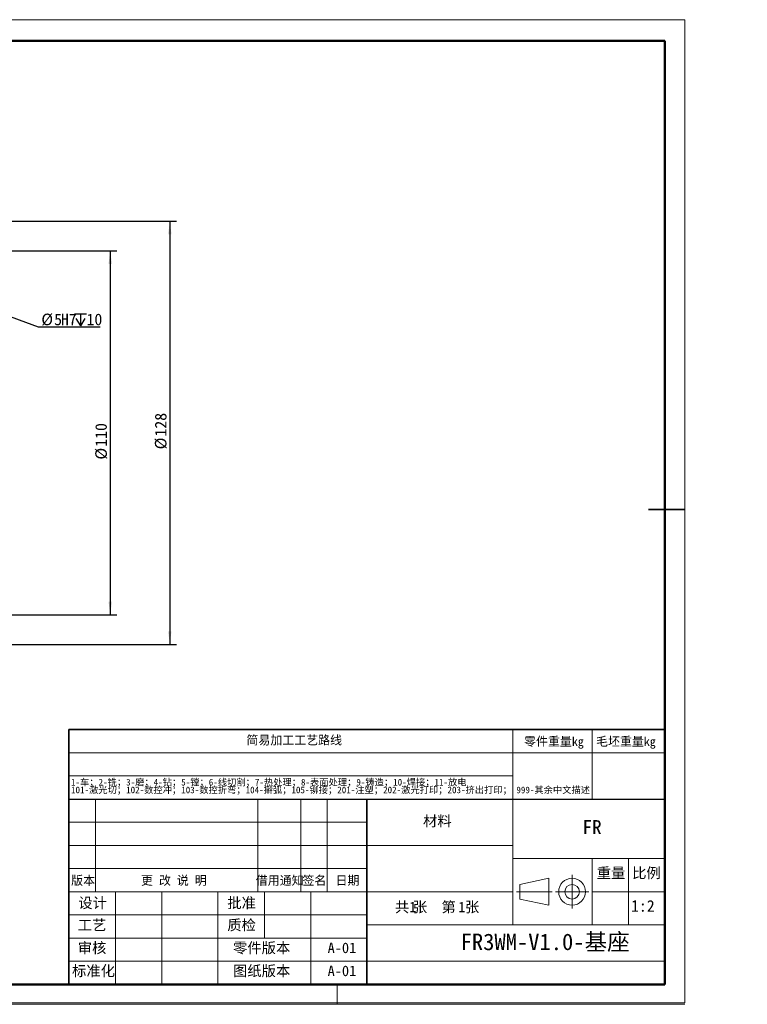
# Model space of a CAD drawing. Header units: millimetres. Extents: x -55 to 731, y 0 to 297.
# Tile 4 of 5: x 219 to 439, y 0 to 297. Entities that reach past the tile are written whole.
import ezdxf

# ---------------------------------------------------------------- set-up
doc = ezdxf.new("R2010")
doc.units = ezdxf.units.MM
doc.linetypes.add('CENTERX2', pattern=[20.32, 12.7, -2.54, 2.54, -2.54])
doc.layers.add('标注层', color=150, linetype='Continuous')
doc.layers.add('细线层', color=7, linetype='Continuous', lineweight=25)
doc.styles.add('SLDTEXTSTYLE0', font='仿宋_GB2312', dxfattribs={"bigfont": 'bigfont'})
doc.styles.add('SLDTEXTSTYLE1', font='仿宋_GB2312')
doc.styles.add('SLDTEXTSTYLE2', font='SIMSUN.TTC', dxfattribs={"bigfont": 'bigfont'})
doc.styles.add('SLDTEXTSTYLE3', font='HYSWLONGFANGSONG.TTF', dxfattribs={"bigfont": 'bigfont'})
doc.dimstyles.new('SLDDIMSTYLE1', dxfattribs={"dimtxt": 3.5, "dimasz": 4, "dimexe": 0, "dimexo": 0.0625, "dimgap": 0.875, "dimtad": 2, "dimrnd": 1e-09, "dimzin": 12, "dimdsep": 46, "dimtxsty": 'SLDTEXTSTYLE1', "dimsah": 1, "dimcen": 0.09, "dimadec": 0, "dimazin": 3, "dimtfac": 1, "dimtdec": 3, "dimtofl": 0, "dimtmove": 0, "dimatfit": 3, "dimfxl": 0, "dimfrac": 2, "dimtolj": 1, "dimtzin": 12, "dimarcsym": 0})
doc.dimstyles.new('SLDDIMSTYLE2', dxfattribs={"dimtxt": 3.5, "dimasz": 4, "dimexe": 0, "dimexo": 0.0625, "dimgap": 0.875, "dimtad": 2, "dimdec": 0, "dimrnd": 1e-09, "dimzin": 12, "dimdsep": 46, "dimtxsty": 'SLDTEXTSTYLE1', "dimsah": 1, "dimcen": 0.09, "dimadec": 0, "dimazin": 3, "dimtfac": 1, "dimtdec": 3, "dimtofl": 0, "dimtmove": 0, "dimatfit": 3, "dimfxl": 0, "dimfrac": 2, "dimtolj": 1, "dimtzin": 12, "dimarcsym": 0})
doc.dimstyles.new('SLDDIMSTYLE3', dxfattribs={"dimtxt": 3.5, "dimasz": 4, "dimexe": 0, "dimexo": 0.0625, "dimgap": 0.875, "dimtad": 0, "dimtih": 1, "dimtoh": 1, "dimrnd": 1e-09, "dimzin": 12, "dimdsep": 46, "dimtxsty": 'SLDTEXTSTYLE1', "dimsah": 1, "dimcen": 0, "dimadec": 0, "dimazin": 3, "dimtfac": 1, "dimtdec": 3, "dimtmove": 0, "dimatfit": 3, "dimfxl": 0, "dimfrac": 2, "dimtolj": 1, "dimtzin": 12, "dimarcsym": 0})

# ---------------------------------------------------------------- blocks, each defined once
blk = doc.blocks.new('SW_NOTE_0')
at = {"color": 0, "linetype": 'Continuous', "lineweight": 0, "attachment_point": 2}
for s, insert, char_height, style in [('\\M+18BA4', (2.18, 4.09), 3.175, 'SLDTEXTSTYLE0'), ('张  \\M+191E6', (11.91, 4.09), 3.175, 'SLDTEXTSTYLE0'), ('1', (5.42, 4.09), 3.17, 'SLDTEXTSTYLE1'), ('1', (20.24, 4.09), 3.17, 'SLDTEXTSTYLE1'), ('张', (23.35, 4.09), 3.17, 'SLDTEXTSTYLE0')]:
    blk.add_mtext(s, dxfattribs=dict(at, insert=insert, char_height=char_height, style=style))
blk = doc.blocks.new('SW_NOTE_1')
at = {"color": 0, "linetype": 'Continuous', "lineweight": 0, "char_height": 2, "attachment_point": 1, "style": 'SLDTEXTSTYLE2'}
for s, insert in [('1-车\\M+181472-铣\\M+181473-\\M+19681\\M+181474-钻\\M+181475-镗\\M+181476-线\\M+190D8\\M+18A84\\M+181477-热处\\M+1979D\\M+181478-\\M+1955C\\M+196CA处\\M+1979D\\M+181479-铸\\M+191A2\\M+1814710-焊\\M+190DA\\M+1814711-\\M+195FA电', (0, 2.33)), ('101-\\M+18C83\\M+18CF5\\M+190D8\\M+18147102-\\M+19094\\M+18D54\\M+19974\\M+18147103-\\M+19094\\M+18D54\\M+190DC\\M+19C5E\\M+18147104-擀\\M+18CCA\\M+18147105-铆\\M+190DA\\M+18147201-\\M+1928D\\M+19159\\M+18147202-\\M+18C83\\M+18CF5\\M+191C5\\M+188F3\\M+18147203-挤\\M+18F6F\\M+191C5\\M+188F3\\M+18147 999-\\M+191B4\\M+1975D\\M+19286\\M+195B6\\M+19560\\M+18F71', (0, 0))]:
    blk.add_mtext(s, dxfattribs=dict(at, insert=insert))
blk = doc.blocks.new('_D_3')
at = {"layer": '标注层'}
for p, q in [((154.47, 236.59), (266.45, 236.59)), ((264.45, 236.59), (264.45, 108.64)), ((154.47, 108.64), (266.45, 108.64))]:
    blk.add_line(p, q, dxfattribs=at)
for points in [[(264.45, 236.59), (263.95, 232.59), (264.95, 232.59)], [(264.45, 108.64), (264.95, 112.64), (263.95, 112.64)]]:
    blk.add_solid(points, dxfattribs=at)
at = {"layer": '标注层', "char_height": 3.5, "attachment_point": 1, "rotation": 90, "style": 'SLDTEXTSTYLE1'}
for s, insert in [('128', (259.94, 171.49)), ('%%c', (259.94, 167.62))]:
    blk.add_mtext(s, dxfattribs=dict(at, insert=insert))
blk = doc.blocks.new('_D_4')
at = {"layer": '标注层'}
for p, q in [((154.57, 227.61), (248.45, 227.61)), ((246.45, 227.61), (246.45, 117.61)), ((154.57, 117.61), (248.45, 117.61))]:
    blk.add_line(p, q, dxfattribs=at)
for points in [[(246.45, 227.61), (245.95, 223.61), (246.95, 223.61)], [(246.45, 117.61), (246.95, 121.61), (245.95, 121.61)]]:
    blk.add_solid(points, dxfattribs=at)
at = {"layer": '标注层', "char_height": 3.5, "attachment_point": 1, "rotation": 90, "style": 'SLDTEXTSTYLE1'}
for s, insert in [('110', (241.94, 168.4)), ('%%c', (241.94, 164.53))]:
    blk.add_mtext(s, dxfattribs=dict(at, insert=insert))
blk = doc.blocks.new('SW_SYMBOL_HOLE_DEPTH')
at = {"layer": '标注层', "color": 0}
for p, q in [((0, 875), (800, 875)), ((400, 875), (400, 75)), ((100, 555), (400, 75)), ((700, 555), (400, 75))]:
    blk.add_line(p, q, dxfattribs=at)
blk = doc.blocks.new('_D_5')
at = {"layer": '标注层'}
for p, q in [((183.94, 219.43), (178.3, 221.47)), ((183.94, 219.43), (188.64, 217.72)), ((188.64, 217.72), (224.65, 204.67)), ((224.65, 204.67), (243.37, 204.67))]:
    blk.add_line(p, q, dxfattribs=at)
for points in [[(183.94, 219.43), (180.35, 221.26), (180.01, 220.32)], [(188.64, 217.72), (192.23, 215.89), (192.58, 216.83)]]:
    blk.add_solid(points, dxfattribs=at)
at = {"layer": '标注层', "xscale": 0.004511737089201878, "yscale": 0.004511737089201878, "zscale": 0.004511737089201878}
blk.add_blockref('SW_SYMBOL_HOLE_DEPTH', (235.63, 204.61), dxfattribs=at)
at = {"layer": '标注层', "char_height": 3.5, "attachment_point": 1, "style": 'SLDTEXTSTYLE1'}
for s, insert in [('%%c', (225.65, 208.61)), ('5', (229.52, 208.61)), ('H7', (231.56, 208.61)), ('10', (239.3, 208.61))]:
    blk.add_mtext(s, dxfattribs=dict(at, insert=insert))

msp = doc.modelspace()

# ---------------------------------------------------------------- linework, layer by layer
at = {"color": 7, "linetype": 'Continuous', "lineweight": 18}
for p, q in [((-0.00051, 297.39658), (419.99299, 297.39658)), ((419.99299, 297.39658), (419.99299, 0.39658)), ((367.99593, 75.98945), (367.99593, 82.98945)), ((391.99593, 75.98945), (391.99593, 82.98945)), ((233.99593, 75.98945), (413.99593, 75.98945)), ((367.99593, 61.98945), (367.99593, 75.98945)), ((391.99593, 61.98945), (391.99593, 75.98945)), ((367.99593, 68.98945), (233.99593, 68.98945)), ((241.99593, 33.98945), (241.99593, 61.98945)), ((290.99593, 33.98945), (290.99593, 61.98945)), ((303.99593, 33.98945), (303.99593, 61.98945)), ((311.99593, 33.98945), (311.99593, 61.98945)), ((367.99593, 61.98945), (367.99593, 23.98945)), ((323.99593, 54.98945), (233.99593, 54.98945)), ((323.99593, 47.98945), (233.99593, 47.98945)), ((323.99593, 47.98945), (367.99593, 47.98945)), ((413.99593, 43.98945), (367.99593, 43.98945)), ((391.99593, 43.98945), (391.99593, 23.98945)), ((402.99593, 43.98945), (402.99593, 23.98945)), ((323.99593, 40.98945), (233.99593, 40.98945)), ((370.11999, 36.19823), (378.95074, 38.05397)), ((370.11999, 36.19823), (370.11999, 31.78067)), ((378.95074, 38.05397), (378.95074, 29.92492)), ((367.99593, 33.98945), (233.99593, 33.98945)), ((247.99593, 5.98945), (247.99593, 33.98945)), ((261.99593, 5.98945), (261.99593, 33.98945)), ((278.99593, 5.98945), (278.99593, 33.98945)), ((292.99593, 19.98945), (292.99593, 33.98945)), ((306.99593, 5.98945), (306.99593, 33.98945)), ((391.99593, 33.98945), (413.99593, 33.98945)), ((370.11999, 31.78067), (378.95074, 29.92492)), ((323.99593, 26.98945), (233.99593, 26.98945)), ((367.99593, 23.98945), (323.99593, 23.98945)), ((413.99593, 23.98945), (367.99593, 23.98945)), ((323.99593, 19.98945), (233.99593, 19.98945)), ((323.99593, 12.98945), (233.99593, 12.98945)), ((314.99593, 5.98945), (314.99593, -0.01055)), ((-0.00051, 0.39658), (419.99299, 0.39658)), ((209.99593, -0.01055), (419.99593, -0.01055))]:
    msp.add_line(p, q, dxfattribs=at)
at = {"color": 7, "linetype": 'Continuous', "lineweight": 50}
for p, q in [((23.99593, 290.98945), (413.99593, 290.98945)), ((413.99593, 5.98945), (413.99593, 290.98945)), ((23.99593, 5.98945), (413.99593, 5.98945)), ((233.99593, 5.98945), (413.99593, 5.98945))]:
    msp.add_line(p, q, dxfattribs=at)
at = {"color": 7, "linetype": 'Continuous', "lineweight": 35}
for p, q in [((408.99593, 149.48945), (419.99593, 149.48945)), ((233.99593, 61.98945), (233.99593, 82.98945)), ((233.99593, 82.98945), (413.99593, 82.98945)), ((233.99593, 61.98945), (233.99593, 5.98945)), ((323.99593, 61.98945), (323.99593, 5.98945)), ((413.99593, 61.98945), (413.99593, 5.98945)), ((413.99593, 5.98945), (233.99593, 5.98945))]:
    msp.add_line(p, q, dxfattribs=at)
at = {"color": 7, "linetype": 'Continuous', "lineweight": 25}
msp.add_line((233.99593, 61.98945), (413.99593, 61.98945), dxfattribs=at)
at = {"color": 7, "linetype": 'CENTERX2', "lineweight": 18}
for p, q in [((385.95336, 28.92492), (385.95336, 39.05397)), ((369.11999, 33.98945), (379.95074, 33.98945)), ((380.88883, 33.98945), (391.01788, 33.98945))]:
    msp.add_line(p, q, dxfattribs=at)
at = {"color": 7, "linetype": 'Continuous', "lineweight": 18}
for radius in [4.06453, 2.20878]:
    msp.add_circle((385.95336, 33.98945), radius, dxfattribs=at)
at = {"layer": '细线层', "color": 7, "lineweight": 18}
msp.add_line((323.99593, 12.98945), (413.99593, 12.98945), dxfattribs=at)

# ---------------------------------------------------------------- block references
at = {"color": 7, "linetype": 'Continuous', "lineweight": 0}
for name, p in [('SW_NOTE_1', (234.61334, 65.74506)), ('SW_NOTE_0', (332.41815, 26.87978))]:
    msp.add_blockref(name, p, dxfattribs=at)

# ---------------------------------------------------------------- texts
at = {"color": 7, "linetype": 'Continuous', "lineweight": 0, "attachment_point": 2}
for s, insert, char_height, style in [('简\\M+188D5\\M+189C1\\M+18D48\\M+18D48艺\\M+19848线', (302.02496, 81.10448), 2.6458333, 'SLDTEXTSTYLE0'), ('\\M+197EB\\M+18C8F\\M+18F64\\M+197CAkg', (380.45515, 80.70671), 2.6458333, 'SLDTEXTSTYLE0'), ('\\M+196D1坯\\M+18F64\\M+197CAkg', (402.1913, 80.70671), 2.6458333, 'SLDTEXTSTYLE0'), ('\\M+18DDE\\M+197BF', (345.25044, 56.95946), 3.175, 'SLDTEXTSTYLE0'), ('FR', (391.96878, 55.63079), 4.233333, 'SLDTEXTSTYLE1'), ('\\M+194C5\\M+1967B', (238.25136, 38.71682), 2.6458333, 'SLDTEXTSTYLE0'), ('\\M+18D58 \\M+189FC 说 \\M+196BE', (265.67702, 38.71682), 2.6458333, 'SLDTEXTSTYLE0'), ('\\M+18ED8\\M+19770\\M+192CA\\M+1926D', (297.64113, 38.71682), 2.6458333, 'SLDTEXTSTYLE0'), ('签\\M+196BC', (308.10617, 38.71682), 2.645833, 'SLDTEXTSTYLE0'), ('\\M+193FA\\M+18AFA', (318.10618, 38.71682), 2.6458333, 'SLDTEXTSTYLE0'), ('\\M+18F64\\M+197CA', (397.69595, 41.27078), 3.175, 'SLDTEXTSTYLE0'), ('\\M+194E4\\M+197E1', (408.39667, 41.27078), 3.175, 'SLDTEXTSTYLE0'), ('设计', (241.12822, 32.21809), 3.175, 'SLDTEXTSTYLE0'), ('\\M+194E1\\M+18F79', (286.12823, 32.21809), 3.175, 'SLDTEXTSTYLE0'), ('1:2', (407.31229, 31.44851), 3.5, 'SLDTEXTSTYLE1'), ('\\M+18D48艺', (240.96849, 25.52029), 3.175, 'SLDTEXTSTYLE0'), ('质检', (286.12823, 25.52029), 3.175, 'SLDTEXTSTYLE0'), ('FR3WM-V1.0-\\M+18AEE\\M+18DC0', (377.81374, 21.35383), 5, 'SLDTEXTSTYLE0'), ('审\\M+18A6A', (240.96849, 18.63443), 3.175, 'SLDTEXTSTYLE0'), ('\\M+197EB\\M+18C8F\\M+194C5\\M+1967B', (292.18543, 18.63443), 3.175, 'SLDTEXTSTYLE0'), ('A-01', (316.42874, 18.63443), 3.175, 'SLDTEXTSTYLE1'), ('标\\M+18F79\\M+189BB', (241.41265, 11.6837), 3.175, 'SLDTEXTSTYLE0'), ('图纸\\M+194C5\\M+1967B', (292.18543, 11.6837), 3.175, 'SLDTEXTSTYLE0'), ('A-01', (316.42874, 11.6837), 3.175, 'SLDTEXTSTYLE1')]:
    msp.add_mtext(s, dxfattribs=dict(at, insert=insert, char_height=char_height, style=style))
at = {"layer": '标注层', "color": 1, "insert": (1.41414, 4.59313), "char_height": 2.5, "attachment_point": 1, "style": 'SLDTEXTSTYLE3'}
msp.add_mtext('6\\M+18141钣\\M+18BE0\\M+19357开图\\M+18B79简\\M+188D5\\M+18D48艺\\M+19848线仅\\M+198F4\\M+18E51\\M+18D6C\\M+181477\\M+18141满\\M+191ABROHS\\M+19776\\M+18B81\\M+18147', dxfattribs=at)

# ---------------------------------------------------------------- dimensions: what is measured, and where the dimension line sits
at = {"layer": '标注层'}
for base, p1, p2, dimstyle, picture, middle in [((264.44838, 108.64023), (154.47441, 236.58816), (154.47441, 108.64023), 'SLDDIMSTYLE2', '_D_3', (264.44838, 172.6142)), ((246.44838, 117.6142), (154.47441, 227.6142), (154.47441, 117.6142), 'SLDDIMSTYLE1', '_D_4', (246.44838, 169.51832))]:
    dim = msp.add_linear_dim(base=base, p1=p1, p2=p2, angle=90, text='%%c<>', dimstyle=dimstyle, dxfattribs=at)
    dim.commit()
    dim.dimension.update_dxf_attribs({"geometry": picture, "text_midpoint": middle, "dimtype": 160})
dim = msp.add_diameter_dim_2p(p1=(188.64462, 217.7243), p2=(183.94382, 219.42797), text='<>H7{\\fGDT;x}10', dimstyle='SLDDIMSTYLE3', dxfattribs=at)
dim.commit()
dim.dimension.update_dxf_attribs({"geometry": '_D_5', "text_midpoint": (234.51122, 206.42395), "dimtype": 163})

doc.saveas('drawing.dxf')
